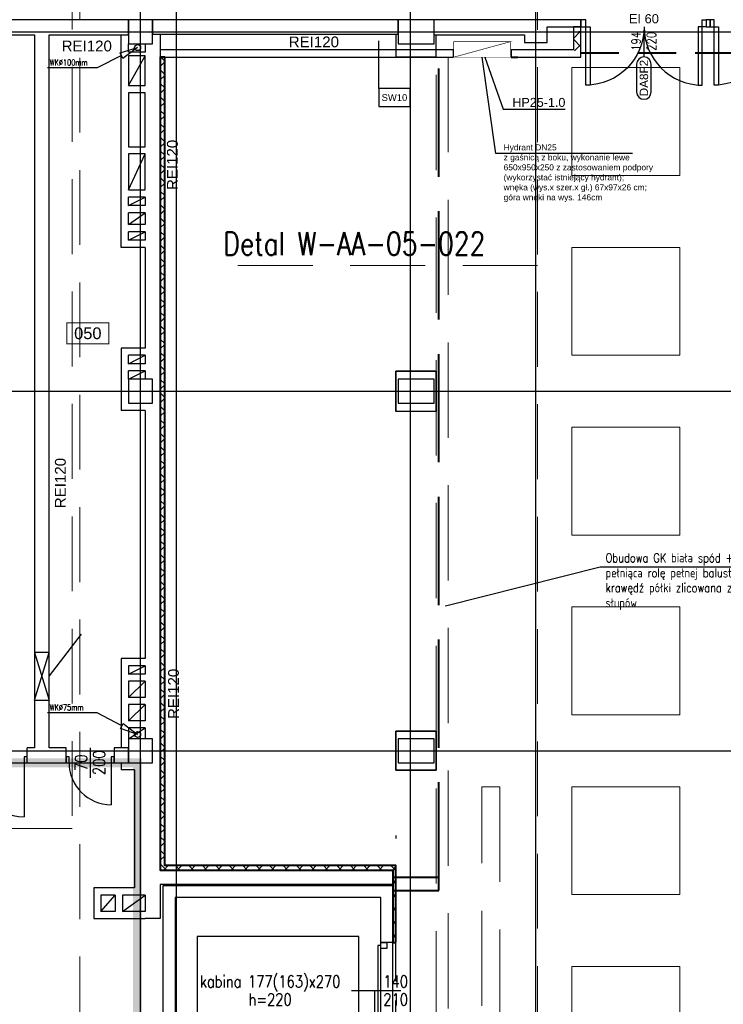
# Model space of a CAD drawing. Header units: centimetres. Extents: x -228435 to 111511, y -89367 to 428125.
# Tile 194 of 219: x -61154 to -49413, y 85869 to 102300. Entities that reach past the tile are written whole.
import ezdxf
from ezdxf.enums import TextEntityAlignment as Align

# ---------------------------------------------------------------- set-up
doc = ezdxf.new("R2010")
doc.units = ezdxf.units.CM
doc.header["$LTSCALE"] = 50
for name, pattern in [('Balustrady$0$DASHED', [0.75, 0.5, -0.25]), ('DASHDOT2', [12.7, 6.35, -3.175, 0, -3.175]), ('DIVIDE', [31.75, 12.7, -6.35, 0, -6.35, 0, -6.35]), ('HIDDEN', [9.525, 6.35, -3.175]), ('HIDDENX2', [19.05, 12.7, -6.35])]:
    doc.linetypes.add(name, pattern=pattern)
doc.layers.get('0').update_dxf_attribs({"color": 8})
for name, color, linetype in [('ARCH_ETAPOWANIE', 8, 'DIVIDE'), ('ARCH_GK', 8, 'Continuous'), ('ARCH_INFO_AREA_ETYKIETY_200', 8, 'Continuous'), ('ARCH_INFO_ETYK_DRZWI', 8, 'Continuous'), ('ARCH_INFO_ETYK_DRZWI_IST', 8, 'Continuous'), ('ARCH_INFO_ODPORNOŚĆ OGNIOWA', 8, 'Continuous'), ('ARCH_INFO_OPISY', 8, 'Continuous'), ('ARCH_INFO_OPISY_IST', 8, 'Continuous'), ('ARCH_INFO_OPISY_PRZEGRODY', 8, 'Continuous'), ('ARCH_INFO_OSIE_IST', 8, 'DASHDOT2'), ('ARCH_MUROWANE', 8, 'Continuous'), ('ARCH_MUROWANE_IST', 8, 'Continuous'), ('ARCH_NIEWIDOK_IST', 8, 'HIDDEN'), ('ARCH_WIDOK_IST', 8, 'Continuous'), ('ARCH_WIDOK_PRZEKROJE', 8, 'Continuous'), ('ARCH_WYPOSAŻENIE_SANITARNE_IST', 8, 'Continuous'), ('ARCH_ŚLUSARKA_DRZWI', 8, 'Continuous'), ('ARCH_ŚLUSARKA_DRZWI_IST', 8, 'Continuous'), ('ARCH_ŻELBET_IST', 8, 'Continuous'), ('bgde_ opis hydranty', 8, 'Continuous'), ('KJP_HYDRANTY', 8, 'Continuous'), ('Osie rzutów$0$ARCH_INFO_OSIE_OPISY_IST', 8, 'Continuous')]:
    doc.layers.add(name, color=color, linetype=linetype)
for name, color, linetype, lineweight in [('ARCH_SUFITY_PODWIESZANE', 8, 'HIDDENX2', 9), ('ARCH_WIDOK', 8, 'Continuous', 13), ('EL_Przejścia', 8, 'Continuous', 25), ('Kondygnacja +0$0$ARCH_WIDOK', 8, 'Continuous', 13)]:
    doc.layers.add(name, color=color, linetype=linetype, lineweight=lineweight)
doc.styles.add('Arial', font='ARIAL.TTF')
doc.styles.add('Romans', font='Romans.shx')
doc.styles.add('ROMANS-50-CM', font='romans.shx', dxfattribs={"width": 0.8, "height": 10})
doc.dimstyles.new('ISO-25', dxfattribs={"dimtxt": 2.5, "dimasz": 2.5, "dimexe": 1.25, "dimexo": 0.625, "dimtad": 1, "dimtxsty": 'Standard', "dimcen": 2.5, "dimadec": 0, "dimazin": 0, "dimtfac": 1, "dimtmove": 0, "dimatfit": 3, "dimfxl": 0, "dimarcsym": 0})
pattern_1 = [(45, (-121070, -45070), (-112.2532, 112.2532), []), (135, (-121070, -45070), (-112.2532, -112.2532), [])]

# ---------------------------------------------------------------- blocks, each defined once
blk = doc.blocks.new('SU Lampy kwadratowe +0')
at = {"layer": 'ARCH_SUFITY_PODWIESZANE', "ltscale": 2.5}
for points in [[(6920, 14650), (7100, 14650), (7100, 14470), (6920, 14470)], [(6920, 14350), (7100, 14350), (7100, 14170), (6920, 14170)], [(6920, 14050), (7100, 14050), (7100, 13870), (6920, 13870)], [(6920, 13750), (7100, 13750), (7100, 13570), (6920, 13570)], [(6920, 13450), (7100, 13450), (7100, 13270), (6920, 13270)], [(6920, 13150), (7100, 13150), (7100, 12970), (6920, 12970)]]:
    blk.add_lwpolyline(points, close=True, dxfattribs=at)
blk = doc.blocks.new('T-drzwi_dół-200')
at = {"layer": 'ARCH_INFO_ETYK_DRZWI'}
blk.add_line((0, 0), (0, -60), dxfattribs=at)
blk.add_lwpolyline([(-17.5, -77.5), (-17.5, -143.7, 1), (17.5, -143.7), (17.5, -77.5, 1)], format="xyb", close=True, dxfattribs=at)
at = {"layer": 'ARCH_INFO_ETYK_DRZWI', "style": 'Romans', "width": 0.8}
for tag, p in [('ADS_DRZWI:SZEROKOŚĆ', (-7.9, -23)), ('ADS_DRZWI:WYSOKOŚĆ', (29, -23))]:
    blk.add_attdef(tag, text='', height=22, rotation=90, dxfattribs=at).set_placement(p, align=Align.CENTER)
at = {"layer": 'ARCH_INFO_ETYK_DRZWI', "color": 1, "style": 'Arial'}
blk.add_attdef('ADS_DRZWI:ODPORNOŚĆ_OGNIOWA', text='', height=22, dxfattribs=at).set_placement((-0.1, 13.3), align=Align.BOTTOM_CENTER)
at = {"layer": 'ARCH_INFO_ETYK_DRZWI', "style": 'Arial'}
blk.add_attdef('ADS_DRZWI:SYMBOL', text='', height=20, rotation=90, dxfattribs=at).set_placement((0, -110.6), align=Align.MIDDLE)
blk = doc.blocks.new('DRZWI70')
blk.add_line((-35, 0), (-35, 70))
at = {"lineweight": -3}
for p, q in [((0, -25), (0, 25)), ((35, 0), (-35, 0))]:
    blk.add_line(p, q, dxfattribs=at)
for points in [[(-40, -10), (-35, -10), (-35, 0), (-40, 0)], [(35, -10), (40, -10), (40, 0), (35, 0)]]:
    blk.add_lwpolyline(points, close=True, dxfattribs=at)
blk.add_arc((-35, 0), 70, 0, 90, dxfattribs=at)
blk = doc.blocks.new('DRZWI90')
blk.add_line((-45, 0), (-45, 90))
at = {"lineweight": -3}
for p, q in [((0, -25), (0, 25)), ((45, 0), (-45, 0))]:
    blk.add_line(p, q, dxfattribs=at)
for points in [[(-50, -10), (-45, -10), (-45, 0), (-50, 0)], [(45, -10), (50, -10), (50, 0), (45, 0)]]:
    blk.add_lwpolyline(points, close=True, dxfattribs=at)
blk.add_arc((-45, 0), 90, 0, 90, dxfattribs=at)
blk = doc.blocks.new('etykieta_numer')
at = {"color": 0, "linetype": 'ByBlock', "const_width": 2.44}
blk.add_lwpolyline([(-50, -50), (-50, 0), (50, 0), (50, -50)], close=True, dxfattribs=at)
at = {"color": 0, "linetype": 'ByBlock', "style": 'Arial'}
blk.add_attdef('AECAREA:NUMBER', text='', height=28, dxfattribs=at).set_placement((0, -25), align=Align.MIDDLE)
blk = doc.blocks.new('Osie rzutów')
at = {"layer": 'ARCH_INFO_OSIE_IST', "ltscale": 10}
for p, q in [((6260.3, 12255), (6260.1, 15006.6)), ((6860, 12255), (6860, 15006.6)), ((6200, 12255), (6200, 14934.6)), ((6650, 14934.6), (6650, 12131.6)), ((4436, 14710), (7599.1, 14710)), ((4436, 14110), (7599.1, 14110)), ((4436, 13510), (13655, 13510))]:
    blk.add_line(p, q, dxfattribs=at)

msp = doc.modelspace()

# ---------------------------------------------------------------- hatches: boundary and pattern name
at = {"layer": 'ARCH_GK', "linetype": 'Continuous', "lineweight": -3}
h = msp.add_hatch(dxfattribs=at)
h.set_pattern_fill('ANSI37', color=256, scale=50, angle=-360, style=0)
h.set_pattern_definition(pattern_1)
h.paths.add_polyline_path([(-51790, 102110), (-51915, 102110), (-51915, 101800), (-51790, 101675)], flags=0)
h = msp.add_hatch(dxfattribs=at)
h.set_pattern_fill('ANSI37', color=256, scale=50, angle=-360, style=0)
h.set_pattern_definition(pattern_1)
h.paths.add_polyline_path([(-51790, 102110), (-51915, 102110), (-51915, 101800), (-51790, 101675)], flags=0)
h = msp.add_hatch(dxfattribs=at)
h.set_pattern_fill('ANSI37', color=256, scale=50, style=0)
h.set_pattern_definition([(45, (-121140, -45000), (-112.2532, 112.2532), []), (135, (-121140, -45000), (-112.2532, -112.2532), [])])
h.paths.add_polyline_path([(-54875, 86900), (-54875, 88185), (-58735, 88185), (-58735.12882, 101675), (-58810, 101675), (-58810, 88110), (-54930, 88110), (-54930, 86900)])

# ---------------------------------------------------------------- linework, layer by layer
at = {"linetype": 'Balustrady$0$DASHED', "lineweight": 20, "ltscale": 50, "elevation": -5670}
for points in [[(-72793.23015, 103386.995), (-60279.68964, 103386.995), (-60279.68964, 88803.4603), (-72793.23015, 88803.4603)], [(-60148.44509, 103381.54967), (-52512.19391, 103381.54967), (-52512.19391, 76041.09133), (-60148.44509, 76041.09133)]]:
    msp.add_lwpolyline(points, close=True, dxfattribs=at)
msp.add_lwpolyline([(-52512.19391, 98200), (-57940, 98200)], dxfattribs=at)
at = {"layer": 'ARCH_ETAPOWANIE', "ltscale": 10, "const_width": 150, "elevation": 630}
msp.add_lwpolyline([(-32748.04041, 102637.86797), (-71890, 102620.1903), (-71740, 89900), (-59190, 89900), (-59190, 71200), (-71590, 71200), (-71590, 58800), (-65060, 58800), (-65060, 57540), (-63050, 57540), (-63050, -5675.91583)], dxfattribs=at)
at = {"layer": 'ARCH_GK', "linetype": 'Continuous', "lineweight": -3}
for p, q in [((-51790, 102180, 630), (-51915, 102180, 630)), ((-51915, 102180, 630), (-51915, 101800, 630)), ((-51915, 102180, 630), (-51915, 101800, 630)), ((-51790, 101675, 630), (-51790, 102180, 630)), ((-51790, 101675, 630), (-51790, 102180, 630)), ((-53920.89337, 101800, 630), (-58810, 101800, 630)), ((-53920.89337, 101800, 630), (-54160, 101800, 630)), ((-53920.89337, 101800, 630), (-53920.89337, 101675, 630)), ((-51915, 101800, 630), (-52950.89337, 101800, 630)), ((-52950.89337, 101800, 630), (-52950.89337, 101675, 630)), ((-51915, 101800, 630), (-52950.89337, 101800, 630)), ((-58810, 101675, 630), (-53920.89337, 101675, 630)), ((-54160, 101675, 630), (-53920.89337, 101675, 630)), ((-52950.89337, 101675, 630), (-51790, 101675, 630)), ((-52950.89337, 101675, 630), (-51790, 101675, 630))]:
    msp.add_line(p, q, dxfattribs=at)
at = {"layer": 'ARCH_GK', "lineweight": 40, "elevation": 630}
msp.add_lwpolyline([(-54875, 86900), (-54875, 88185), (-58735, 88185), (-58735.12882, 101675), (-58810, 101675), (-58810, 88110), (-54930, 88110), (-54930, 86900)], close=True, dxfattribs=at)
msp.add_lwpolyline([(-54875, 86900), (-54875, 88185), (-58735, 88185), (-58735.12882, 101675), (-58810, 101675), (-58810, 88110), (-54930, 88110), (-54930, 86900)], close=True, dxfattribs=at)
at = {"layer": 'ARCH_GK', "linetype": 'HIDDEN', "ltscale": 2, "elevation": 630}
msp.add_lwpolyline([(-54875, 85300), (-54875, 86900)], dxfattribs=at)
at = {"layer": 'ARCH_INFO_OPISY'}
msp.add_line((-60128.50887, 92045.83411, -5040), (-60660, 91350, 630), dxfattribs=at)
at = {"layer": 'ARCH_INFO_OPISY_PRZEGRODY', "elevation": 630}
msp.add_lwpolyline([(-55163.44924, 101150.30169), (-55163.44924, 101945.12404)], dxfattribs=at)
msp.add_lwpolyline([(-55163.44924, 100850.30169), (-54638.44924, 100850.30169), (-54638.44924, 101150.30169), (-55163.44924, 101150.30169), (-55163.44924, 100850.30169)], close=True, dxfattribs=at)
at = {"layer": 'ARCH_MUROWANE', "linetype": 'Continuous', "lineweight": -3}
for p, q in [((-49700, 102300, 630), (-49700, 102180, 630)), ((-49630, 102180, 630), (-49630, 102300, 630))]:
    msp.add_line(p, q, dxfattribs=at)
at = {"layer": 'ARCH_MUROWANE_IST', "ltscale": 4}
for p, q in [((-59460, 98500, 630), (-59460, 102050, 630)), ((-58810, 102060, 630), (-58810, 88110, 630)), ((-59340, 101760, 630), (-59340, 101900, 630)), ((-59060, 101900, 630), (-59060, 101760, 630)), ((-59060, 101760, 630), (-59340, 101760, 630)), ((-59340, 99200, 630), (-59340, 99340, 630)), ((-59060, 99340, 630), (-59340, 99340, 630)), ((-59060, 99340, 630), (-59060, 99200, 630)), ((-59060, 99200, 630), (-59340, 99200, 630)), ((-59340, 98880, 630), (-59340, 99080, 630)), ((-59060, 99080, 630), (-59340, 99080, 630)), ((-59060, 99080, 630), (-59060, 98880, 630)), ((-59060, 98880, 630), (-59340, 98880, 630)), ((-59340, 98620, 630), (-59340, 98760, 630)), ((-59060, 98760, 630), (-59340, 98760, 630)), ((-59060, 98760, 630), (-59060, 98620, 630)), ((-59060, 98620, 630), (-59340, 98620, 630)), ((-59060, 98500, 630), (-59460, 98500, 630)), ((-59060, 98500, 630), (-59060, 96820, 630)), ((-59060, 96820, 630), (-59460, 96820, 630)), ((-59460, 96820, 630), (-59460, 95780, 630)), ((-59340, 96560, 630), (-59340, 96700, 630)), ((-59060, 96700, 630), (-59340, 96700, 630)), ((-59060, 96700, 630), (-59060, 96560, 630)), ((-59060, 96560, 630), (-59340, 96560, 630)), ((-59340, 96300, 630), (-59340, 96440, 630)), ((-59060, 96440, 630), (-59340, 96440, 630)), ((-59060, 96440, 630), (-59060, 96300, 630)), ((-59060, 95780, 630), (-59460, 95780, 630)), ((-59060, 95780, 630), (-59060, 91640, 630)), ((-59060, 91640, 630), (-59460, 91640, 630)), ((-59460, 91640, 630), (-59460, 90150, 630)), ((-59340, 91520, 630), (-59340, 91380, 630)), ((-59060, 91520, 630), (-59340, 91520, 630)), ((-59060, 91380, 630), (-59340, 91380, 630)), ((-59060, 91520, 630), (-59060, 91380, 630)), ((-59340, 91260, 630), (-59340, 90990, 630)), ((-59060, 91260, 630), (-59340, 91260, 630)), ((-59060, 91260, 630), (-59060, 90990, 630)), ((-59060, 90990, 630), (-59340, 90990, 630)), ((-59340, 90870, 630), (-59340, 90600, 630)), ((-59060, 90870, 630), (-59340, 90870, 630)), ((-59060, 90870, 630), (-59060, 90600, 630)), ((-59060, 90600, 630), (-59340, 90600, 630)), ((-59340, 90480, 630), (-59340, 90300, 630)), ((-59060, 90480, 630), (-59340, 90480, 630)), ((-59060, 90480, 630), (-59060, 90300, 630)), ((-61030, 89900, 630), (-61030, 90150, 630)), ((-59460, 89900, 630), (-59460, 89780, 630)), ((-59240, 89780, 630), (-59460, 89780, 630)), ((-59240, 89780, 630), (-59240, 87810, 630)), ((-59800, 87690, 630), (-59800, 87420, 630)), ((-59560, 87690, 630), (-59800, 87690, 630)), ((-59560, 87690, 630), (-59560, 87420, 630)), ((-59440, 87690, 630), (-59440, 87420, 630)), ((-59060, 87690, 630), (-59440, 87690, 630)), ((-59060, 87690, 630), (-59060, 87420, 630)), ((-59560, 87420, 630), (-59800, 87420, 630)), ((-59060, 87420, 630), (-59440, 87420, 630))]:
    msp.add_line(p, q, dxfattribs=at)
at = {"layer": 'ARCH_MUROWANE_IST', "ltscale": 4, "elevation": 630}
for points in [[(-60660, 102050), (-59340, 102050), (-59340, 102300), (-64940, 102300), (-64940, 102050), (-60910, 102050)], [(-54240, 102050), (-52730, 102050), (-52730, 101920), (-52350, 101920), (-52350, 102180), (-51790, 102180), (-51790, 102300), (-54240, 102300)], [(-60910, 102050), (-60910, 90150)], [(-60660, 90150), (-60660, 102050)], [(-54875, 102060), (-54875, 101680), (-54205, 101680), (-54205, 102050)], [(-54205, 95765), (-54205, 96435), (-54875, 96435), (-54875, 95765), (-54205, 95765)], [(-54205, 89775), (-54205, 90425), (-54875, 90425), (-54875, 89775), (-54205, 89775)], [(-60910, 90150), (-61030, 90150)], [(-61030, 89900), (-60380, 89900), (-60380, 90150), (-60660, 90150)], [(-58810, 88110), (-54930, 88110), (-54930, 87870), (-58810, 87870), (-58810, 87300), (-59060, 87300)], [(-59240, 87810), (-59920, 87810), (-59920, 87300), (-59060, 87300)]]:
    msp.add_lwpolyline(points, dxfattribs=at)
for points in [[(-58940, 102060), (-54840, 102060), (-54840, 102300), (-58940, 102300)], [(-59340, 101200), (-59060, 101200), (-59060, 101700), (-59340, 101700)], [(-59340, 100180), (-59060, 100180), (-59060, 101080), (-59340, 101080)], [(-59340, 99460), (-59060, 99460), (-59060, 100060), (-59340, 100060)], [(-54875, 96435), (-54205.40205, 96435), (-54205.40205, 95764.53319), (-54875, 95764.53319)], [(-54875, 90425), (-54205, 90425), (-54205, 89775), (-54875, 89775)], [(-59580, 89900), (-59340, 89900), (-59340, 90150), (-59580, 90150)]]:
    msp.add_lwpolyline(points, close=True, dxfattribs=at)
at = {"layer": 'ARCH_NIEWIDOK_IST', "linetype": 'HIDDEN', "lineweight": 40, "ltscale": 5, "elevation": 630}
for points in [[(-54930, 87990), (-54160, 87990), (-54160, 101745)], [(-54930, 87770), (-54160, 87770), (-54160, 101745)]]:
    msp.add_lwpolyline(points, dxfattribs=at)
at = {"layer": 'ARCH_SUFITY_PODWIESZANE', "ltscale": 2.5}
for points, elevation in [([(-54205, 101675), (-54002.5, 101675), (-54002.5, 78360), (-54205, 78360)], 630), ([(-53140, 78700), (-53440, 78700), (-53440, 89500), (-53140, 89500)], -5670)]:
    msp.add_lwpolyline(points, close=True, dxfattribs=dict(at, elevation=elevation))
at = {"layer": 'ARCH_WIDOK', "lineweight": 40}
msp.add_line((-52950.89337, 101675, 630), (-52840, 101675, 630), dxfattribs=at)
at = {"layer": 'ARCH_WIDOK_IST'}
for p, q in [((-59340, 101200, 630), (-59060, 101700, 630)), ((-59340, 99460, 630), (-59060, 100060, 630)), ((-59340, 99200, 630), (-59060, 99340, 630)), ((-59340, 98880, 630), (-59060, 99080, 630)), ((-59340, 98620, 630), (-59060, 98760, 630)), ((-59340, 96560, 630), (-59060, 96700, 630)), ((-59340, 96300, 630), (-59060, 96440, 630)), ((-59340, 91380, 630), (-59060, 91520, 630)), ((-59340, 90990, 630), (-59060, 91260, 630)), ((-59340, 90600, 630), (-59060, 90870, 630)), ((-59340, 90300, 630), (-59060, 90480, 630)), ((-59800, 87420, 630), (-59560, 87690, 630)), ((-59440, 87420, 630), (-59060, 87690, 630)), ((-55130, 85300, 630), (-55130, 86900, 630)), ((-54930, 85300, 630), (-54930, 86900, 630))]:
    msp.add_line(p, q, dxfattribs=at)
at = {"layer": 'ARCH_WIDOK_IST', "elevation": 630}
msp.add_lwpolyline([(-58195, 85200), (-55495, 85200), (-55495, 87000), (-58195, 87000)], close=True, dxfattribs=at)
at = {"layer": 'ARCH_WIDOK_PRZEKROJE', "linetype": 'HIDDEN'}
msp.add_line((-54875, 88685, 630), (-54875, 88635, 630), dxfattribs=at)
at = {"layer": 'ARCH_WYPOSAŻENIE_SANITARNE_IST', "elevation": 630}
for points in [[(-59477.00497, 101745.20065), (-59186.03022, 101833.70883), (-59432.57125, 101655.61469)], [(-59426.73661, 90557.31603), (-59186.03022, 90371.41166), (-59474.01876, 90469.2002)]]:
    msp.add_lwpolyline(points, close=True, dxfattribs=at)
at = {"layer": 'ARCH_WYPOSAŻENIE_SANITARNE_IST', "extrusion": (0.444337, -0.89586, 0), "elevation": -117527.26227}
msp.add_lwpolyline([(-8073.86971, 630), (-8530.63171, 630)], dxfattribs=at)
at = {"layer": 'ARCH_WYPOSAŻENIE_SANITARNE_IST', "extrusion": (0, 1, 0)}
for elevation in [101497.45132, 90735.19485]:
    msp.add_lwpolyline([(59863.98274, 630), (60692.82128, 630)], dxfattribs=dict(at, elevation=elevation))
at = {"layer": 'ARCH_WYPOSAŻENIE_SANITARNE_IST', "extrusion": (-0.472822, -0.881158, 0), "elevation": -51647.08234}
msp.add_lwpolyline([(-95181.80597, 630), (-95651.19393, 630)], dxfattribs=at)
at = {"layer": 'ARCH_WYPOSAŻENIE_SANITARNE_IST'}
for centre in [(-59186.03022, 101833.70883, 630), (-59186.03022, 90371.41166, 630)]:
    msp.add_circle(centre, 50, dxfattribs=at)
at = {"layer": 'ARCH_ŚLUSARKA_DRZWI', "linetype": 'Continuous', "lineweight": -3}
for p, q in [((-49630, 102300, 630), (-49700, 102300, 630)), ((-49700, 102180, 630), (-49630, 102180, 630))]:
    msp.add_line(p, q, dxfattribs=at)
at = {"layer": 'ARCH_ŚLUSARKA_DRZWI', "linetype": 'Continuous', "lineweight": -3, "elevation": 630}
for points in [[(-51705, 102300), (-51790, 102300), (-51790, 102180), (-51705, 102180)], [(-49765, 102300), (-49700, 102300), (-49700, 102180), (-49765, 102180)], [(-49565, 102300), (-49630, 102300), (-49630, 102180), (-49565, 102180)], [(-51705, 102180), (-51635, 102180), (-51635, 101210), (-51705, 101210)], [(-49765, 102180), (-49835, 102180), (-49835, 101210), (-49765, 101210)], [(-49565, 102180), (-49495, 102180), (-49495, 101210), (-49565, 101210)]]:
    msp.add_lwpolyline(points, close=True, dxfattribs=at)
at = {"layer": 'ARCH_ŚLUSARKA_DRZWI', "linetype": 'Continuous', "lineweight": -3, "extrusion": (0, 0, -1)}
for centre in [(51705, 102180, -630), (49565, 102180, -630)]:
    msp.add_arc(centre, 970, 180, 270, dxfattribs=at)
at = {"layer": 'ARCH_ŚLUSARKA_DRZWI', "linetype": 'Continuous', "lineweight": -3}
msp.add_arc((-49765, 102180, 630), 970, 180, 270, dxfattribs=at)
at = {"layer": 'ARCH_ŚLUSARKA_DRZWI_IST'}
msp.add_line((-55617.80904, 86100, 630), (-54792.19096, 86100, 630), dxfattribs=at)
at = {"layer": 'ARCH_ŚLUSARKA_DRZWI_IST', "elevation": 630}
for points in [[(-55180, 86850), (-55180, 86100), (-55130, 86100), (-55130, 86850)], [(-55130, 86800), (-55130, 86900), (-55030, 86900), (-55030, 86800)], [(-55230, 85350), (-55230, 86100), (-55180, 86100), (-55180, 85350)]]:
    msp.add_lwpolyline(points, close=True, dxfattribs=at)
at = {"layer": 'ARCH_ŻELBET_IST', "ltscale": 4, "elevation": 630}
for points in [[(-59340, 101900), (-58940, 101900), (-58940, 102300), (-59340, 102300)], [(-54840, 101900), (-54240, 101900), (-54240, 102300), (-54840, 102300)], [(-59340, 95900), (-58940, 95900), (-58940, 96300), (-59340, 96300)], [(-54840, 95900), (-54240, 95900), (-54240, 96300), (-54840, 96300)], [(-59340, 89900), (-58940, 89900), (-58940, 90300), (-59340, 90300)], [(-54840, 89900), (-54240, 89900), (-54240, 90300), (-54840, 90300)]]:
    msp.add_lwpolyline(points, close=True, dxfattribs=at)
at = {"layer": 'ARCH_ŻELBET_IST', "elevation": 630}
msp.add_lwpolyline([(-58760, 84789.31078), (-58760, 87850), (-54930, 87850), (-54930, 86900), (-55130, 86900), (-55130, 87650), (-58560, 87650), (-58560, 84789.31078)], dxfattribs=at)
at = {"layer": 'bgde_ opis hydranty', "ltscale": 1.5, "elevation": -5670}
msp.add_lwpolyline([(-50926.50499, 100068.9644), (-53208.50881, 100068.9644), (-53435.89337, 101675)], dxfattribs=at)
at = {"layer": 'EL_Przejścia'}
for p, q in [((-60910, 91741.88416, 630), (-60660, 90941.88416, 630)), ((-60910, 90941.88416, 630), (-60660, 91741.88416, 630))]:
    msp.add_line(p, q, dxfattribs=at)
at = {"layer": 'EL_Przejścia', "elevation": 630}
msp.add_lwpolyline([(-60910, 90941.88416), (-60660, 90941.88416), (-60660, 91741.88416), (-60910, 91741.88416), (-60910, 90941.88416)], dxfattribs=at)
at = {"layer": 'KJP_HYDRANTY', "const_width": 10, "elevation": 630}
for points in [[(-52960.89337, 101935), (-53910.89337, 101675), (-53910.89337, 101935)], [(-53910.89337, 101935), (-52960.89337, 101935), (-52960.89337, 101675), (-53910.89337, 101675)]]:
    msp.add_lwpolyline(points, close=True, dxfattribs=at)
at = {"layer": 'Kondygnacja +0$0$ARCH_WIDOK', "linetype": 'HIDDENX2', "lineweight": 40}
msp.add_line((-51790, 101745, 630), (-47540, 101745, 630), dxfattribs=at)

# ---------------------------------------------------------------- block references
at = {"layer": 'ARCH_INFO_AREA_ETYKIETY_200', "linetype": 'Continuous', "lineweight": -3, "xscale": 7, "yscale": 7, "zscale": 10}
msp.add_blockref('etykieta_numer', (-60017.50247, 97242.61835, 630), dxfattribs=at).add_auto_attribs({'AECAREA:NUMBER': '050'})
at = {"layer": 'ARCH_INFO_ETYK_DRZWI', "linetype": 'Continuous', "lineweight": -3, "xscale": 7, "yscale": 7, "zscale": 7}
msp.add_blockref('T-drzwi_dół-200', (-50738.3046, 102100, 630), dxfattribs=at).add_auto_attribs({'ADS_DRZWI:ODPORNOŚĆ_OGNIOWA': 'EI 60', 'ADS_DRZWI:WYSOKOŚĆ': '220', 'ADS_DRZWI:SZEROKOŚĆ': '194', 'ADS_DRZWI:SYMBOL': 'DA8F2'})
at = {"layer": 'ARCH_SUFITY_PODWIESZANE', "ltscale": 2.5, "xscale": 10, "yscale": 10, "zscale": 10}
msp.add_blockref('SU Lampy kwadratowe +0', (-121140, -45000, -5670), dxfattribs=at)
at = {"layer": 'ARCH_ŚLUSARKA_DRZWI_IST', "xscale": 10, "yscale": 10, "zscale": 10, "rotation": 180}
for name, p in [('DRZWI90', (-61530, 89900, 630)), ('DRZWI70', (-59980, 89900, 630))]:
    msp.add_blockref(name, p, dxfattribs=at)
at = {"layer": 'Osie rzutów$0$ARCH_INFO_OSIE_OPISY_IST', "xscale": 10, "yscale": 10, "zscale": 10}
msp.add_blockref('Osie rzutów', (-121140, -45000, 630), dxfattribs=at)

# ---------------------------------------------------------------- texts
at = {"linetype": 'Balustrady$0$DASHED', "lineweight": 20, "ltscale": 50, "insert": (-57754.73572, 98755.7952, -5670), "char_height": 384, "width": 9710.0117895, "attachment_point": 1, "style": 'ROMANS-50-CM'}
msp.add_mtext('Detal W-AA-05-022', dxfattribs=at)
at = {"layer": 'ARCH_INFO_ETYK_DRZWI_IST', "insert": (-59980, 89900, 630), "char_height": 200, "width": 100, "attachment_point": 5, "rotation": 90, "line_spacing_factor": 0.9, "style": 'ROMANS-50-CM'}
msp.add_mtext('70\\P200', dxfattribs=at)
at = {"layer": 'ARCH_INFO_ETYK_DRZWI_IST', "insert": (-54880.81683, 86100, 630), "char_height": 200, "width": 100, "attachment_point": 5, "line_spacing_factor": 0.9, "style": 'ROMANS-50-CM'}
msp.add_mtext('140\\P210', dxfattribs=at)
at = {"layer": 'ARCH_INFO_ODPORNOŚĆ OGNIOWA', "char_height": 180, "width": 533.3252474, "attachment_point": 5, "style": 'Arial'}
for insert in [(-56245.7022, 102078.71787, 6930), (-60035.48836, 102010.53276, 630)]:
    msp.add_mtext('\\PREI120', dxfattribs=dict(at, insert=insert))
at = {"layer": 'ARCH_INFO_ODPORNOŚĆ OGNIOWA', "char_height": 180, "attachment_point": 5, "rotation": 90, "style": 'Arial'}
for insert, width in [((-58755.45129, 99876.73928, 630), 533.3252474), ((-60624.95149, 94567.84051, 630), 533.3252474), ((-58737.21874, 91048.98072, 630), 508.3252474)]:
    msp.add_mtext('\\PREI120', dxfattribs=dict(at, insert=insert, width=width))
at = {"layer": 'ARCH_INFO_OPISY', "insert": (-51377.51496, 93394.34853, -12270), "char_height": 150, "width": 4463.6141992, "attachment_point": 1, "style": 'ROMANS-50-CM'}
msp.add_mtext('Obudowa GK biała spód +3,00 - obudowa pełniąca rolę pełnej balustrady, uwaga: tylna krawędź półki zlicowana z licem istniejących słupów', dxfattribs=at)
at = {"layer": 'ARCH_INFO_OPISY_IST', "insert": (-56975.4996, 86100, 630), "char_height": 200, "width": 3018.5061308, "attachment_point": 5, "line_spacing_factor": 0.9, "style": 'ROMANS-50-CM'}
msp.add_mtext('kabina 177(163)x270\\Ph=220', dxfattribs=at)
at = {"layer": 'ARCH_INFO_OPISY_PRZEGRODY', "insert": (-54900.94924, 101000.30169, 630), "char_height": 112.5, "width": 525, "attachment_point": 5, "style": 'Arial'}
msp.add_mtext('SW10', dxfattribs=at)
at = {"layer": 'ARCH_WYPOSAŻENIE_SANITARNE_IST', "char_height": 100, "width": 926.8342295, "attachment_point": 1, "style": 'ROMANS-50-CM'}
for s, insert in [('WK%%C100mm', (-60655.00929, 101636.5057, 630)), ('WK%%C75mm', (-60655.00929, 90874.24923, 630))]:
    msp.add_mtext(s, dxfattribs=dict(at, insert=insert))
at = {"layer": 'bgde_ opis hydranty', "ltscale": 1.5, "insert": (-53078.64643, 100219.35939, 3747), "char_height": 100, "width": 2691.6423479, "attachment_point": 1, "style": 'Arial'}
msp.add_mtext('Hydrant DN25^Jz gaśnicą z boku, wykonanie lewe 650x950x250 z zastosowaniem podpory (wykorzystać istniejący hydrant);\\Pwnęka (wys.x szer.x gł.) 67x97x26 cm; góra wnęki na wys. 146cm', dxfattribs=at)
at = {"layer": 'KJP_HYDRANTY', "insert": (-52491.1353, 100919.1773, -14055), "char_height": 150, "width": 2356.9744909, "attachment_point": 5, "style": 'Arial'}
msp.add_mtext('HP25-1.0', dxfattribs=at)

# ---------------------------------------------------------------- leaders
at = {"layer": 'ARCH_INFO_OPISY'}
for points in [[(-53390.47299, 101675, -5670), (-53086.75777, 100808.02535, -5670), (-52054.37796, 100808.02535, -5670)], [(-54050, 92519.13381, -12270), (-51466.0381, 93170.16873, -12270), (-47172.82494, 93170.16873, -12270)]]:
    msp.add_leader(points, dimstyle='ISO-25', override={"dimscale": 5, "dimasz": 2, "dimtad": 0, "dimldrblk": 'Dot'}, dxfattribs=at)

doc.saveas('drawing.dxf')
